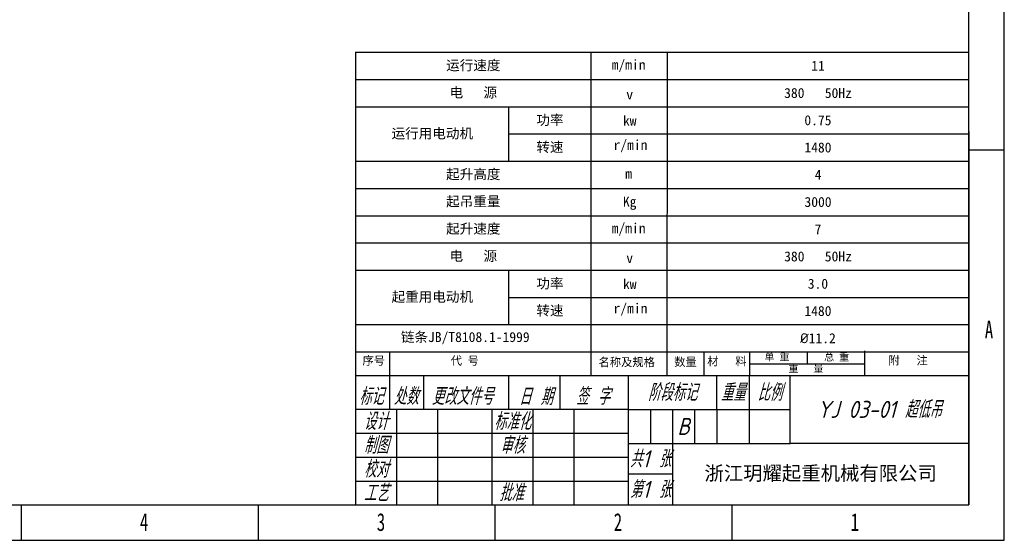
# Model space of a CAD drawing. Header units: millimetres. Extents: x 506 to 3445, y -268 to 1810.
# Tile 35 of 142: x 2072 to 3445, y -268 to 458. Entities that reach past the tile are written whole.
import ezdxf

# ---------------------------------------------------------------- set-up
doc = ezdxf.new("R2010")
doc.units = ezdxf.units.MM
doc.styles.add('标准样式', font='gbeitc.shx', dxfattribs={"height": 50, "bigfont": 'gbcbig.shx'})
doc.styles.add('样式 1', font='SimSun.ttf', dxfattribs={"width": 0.7, "height": 2.5})

# ---------------------------------------------------------------- blocks, each defined once
blk = doc.blocks.new('图框')
at = {"lineweight": -3}
for p, q in [((2267.3, 0), (2267.3, 1603.2)), ((2229.1, 38.2), (2229.1, 1565)), ((1569.7, 525.1), (1569.7, 38.2)), ((1569.7, 525.1), (2229.1, 525.1)), ((1822.9, 177.4), (1822.9, 525.1)), ((1904.6, 177.4), (1905.1, 525.1)), ((1569.7, 495.7), (2229.1, 495.7)), ((1569.7, 466.4), (2229.1, 466.4)), ((1734.6, 407.8), (1734.6, 466.1)), ((1734.6, 437.1), (2229.1, 437.1)), ((2229.1, 439.8), (2229.1, 38.2)), ((2229.1, 419.9), (2267.3, 419.9)), ((1569.7, 407.8), (2229.1, 407.8)), ((1569.7, 407.8), (2229.1, 407.8)), ((1569.7, 378.5), (2229.1, 378.5)), ((1569.7, 349.2), (2229.1, 349.2)), ((1569.7, 319.9), (2229.1, 319.9)), ((1569.7, 290.6), (2229.1, 290.6)), ((1734.6, 232), (1734.6, 290.3)), ((1734.6, 261.3), (2229.1, 261.3)), ((1569.7, 232), (2229.1, 232)), ((1569.7, 202.7), (2229.1, 202.7)), ((1569.7, 202.7), (2229.1, 202.7)), ((1606.4, 140.8), (1606.4, 202.7)), ((1944.7, 177.4), (1944.7, 202.7)), ((1993.5, 177.4), (1993.5, 202.7)), ((2055.5, 190), (2055.5, 202.7)), ((2117.5, 177.4), (2117.5, 203.7)), ((1993.5, 190), (2117.5, 190)), ((1569.7, 177.4), (2229.1, 177.4)), ((1643, 140.8), (1643, 177.4)), ((1734.6, 140.8), (1734.6, 177.4)), ((1789.6, 140.8), (1789.6, 177.4)), ((1862.9, 177.4), (1862.9, 38.2)), ((1958.2, 140.8), (1958.2, 177.4)), ((1993, 177.4), (1993, 104.1)), ((2036.9, 104.1), (2036.9, 177.4)), ((1862.9, 140.8), (1569.7, 140.8)), ((1613.7, 140.8), (1613.7, 38.2)), ((1657.7, 140.8), (1657.7, 38.2)), ((1716.3, 140.8), (1716.3, 38.2)), ((1760.3, 140.8), (1760.3, 38.2)), ((1804.3, 140.8), (1804.3, 38.2)), ((1862.9, 140.8), (2036.9, 140.8)), ((1886.7, 140.8), (1886.7, 104.1)), ((1910.5, 140.8), (1910.5, 104.1)), ((1934.3, 140.8), (1934.3, 104.1)), ((1958.2, 140.8), (1958.2, 104.1)), ((1569.7, 115.1), (1862.9, 115.1)), ((1862.9, 104.1), (2036.9, 104.1)), ((1910.5, 104.1), (1910.5, 38.2)), ((2229.1, 104.1), (2036.9, 104.1)), ((1569.7, 89.5), (1862.9, 89.5)), ((1569.7, 63.8), (1862.9, 63.8)), ((1910.5, 71.1), (1862.9, 71.1)), ((38.2, 38.2), (2229.1, 38.2)), ((1210, 38.2), (1210, 0)), ((1464.8, 38.2), (1464.8, 0)), ((1719.6, 38.2), (1719.6, 0)), ((1974.4, 38.2), (1974.4, 0)), ((0, 0), (2267.3, 0))]:
    blk.add_line(p, q, dxfattribs=at)
at = {"linetype": 'Continuous', "lineweight": -3, "style": '标准样式'}
for s, p in [('标记', (1573.3, 145.7)), ('处数', (1610.7, 145.7)), ('更改文件号', (1651.6, 145.7)), ('日 期', (1745.3, 145.4)), ('签 字', (1806.8, 145.7))]:
    blk.add_text(s, height=18.32, dxfattribs=at).set_placement(p)
at = {"lineweight": -3}
for s, insert, char_height, width, attachment_point in [('{\\fSimSun|b0|i0|c134|p2;运行速度}', (1696.3, 510.4), 10.708, 253.131, 5), ('{\\fSimSun|b0|i0|c134|p2;m/min}', (1845.1, 517), 10.708, 167.165, 1), ('{\\fSimSun|b0|i0|c134|p2;11}', (2067, 510.4), 10.708, 324.308, 5), ('{\\fSimSun|b0|i0|c134|p2;电   源}', (1696.3, 481.1), 10.708, 253.131, 5), ('{\\fSimSun|b0|i0|c134|p2;v}', (1860.8, 484.9), 10.708, 167.165, 1), ('{\\fSimSun|b0|i0|c134|p2;380   50Hz}', (2067, 481.1), 10.708, 324.355, 5), ('{\\fSimSun|b0|i0|c134|p2;功率}', (1778.7, 451.6), 10.708, 88.281, 5), ('{\\fSimSun|b0|i0|c134|p2;kw}', (1857.2, 456.8), 10.708, 167.165, 1), ('{\\fSimSun|b0|i0|c134|p2;0.75}', (2066.9, 451.8), 10.708, 324.401, 5), ('{\\fSimSun|b0|i0|c134|p2;运行用电动机}', (1652.2, 437.1), 10.708, 164.85, 5), ('{\\fSimSun|b0|i0|c134|p2;转速}', (1778.7, 422.5), 10.708, 88.281, 5), ('{\\fSimSun|b0|i0|c134|p2;r/min}', (1847.1, 430.7), 10.708, 167.165, 1), ('{\\fSimSun|b0|i0|c134|p2;1480}', (2066.9, 422.5), 10.708, 324.448, 5), ('{\\fSimSun|b0|i0|c134|p2;起升高度}', (1696.3, 393.2), 10.708, 253.131, 5), ('{\\fSimSun|b0|i0|c134|p2;m}', (1859.7, 399.8), 10.708, 167.165, 1), ('{\\fSimSun|b0|i0|c134|p2;4}', (2067.1, 393.2), 10.708, 324.029, 5), ('{\\fSimSun|b0|i0|c134|p2;起吊重量}', (1696.3, 363.9), 10.708, 253.131, 5), ('{\\fSimSun|b0|i0|c134|p2;Kg}', (1857.2, 369.7), 10.708, 167.165, 1), ('{\\fSimSun|b0|i0|c134|p2;3000}', (2067, 363.9), 10.708, 324.262, 5), ('{\\fSimSun|b0|i0|c134|p2;起升速度}', (1696.3, 334.6), 10.708, 253.131, 5), ('{\\fSimSun|b0|i0|c134|p2;m/min}', (1845.1, 341.1), 10.708, 167.165, 1), ('{\\fSimSun|b0|i0|c134|p2;7}', (2067, 334.6), 10.708, 324.308, 5), ('{\\fSimSun|b0|i0|c134|p2;电   源}', (1696.3, 305.3), 10.708, 253.131, 5), ('{\\fSimSun|b0|i0|c134|p2;380   50Hz}', (2067, 305.3), 10.708, 324.355, 5), ('{\\fSimSun|b0|i0|c134|p2;v}', (1860.8, 309), 10.708, 167.165, 1), ('{\\fSimSun|b0|i0|c134|p2;功率}', (1778.7, 275.8), 10.708, 88.281, 5), ('{\\fSimSun|b0|i0|c134|p2;kw}', (1857.2, 281), 10.708, 167.165, 1), ('{\\fSimSun|b0|i0|c134|p2;3.0}', (2066.9, 275.9), 10.708, 324.401, 5), ('{\\fSimSun|b0|i0|c134|p2;起重用电动机}', (1652.2, 261.3), 10.708, 164.85, 5), ('{\\fSimSun|b0|i0|c134|p2;r/min}', (1847.1, 254.9), 10.708, 167.165, 1), ('{\\fSimSun|b0|i0|c134|p2;转速}', (1778.7, 246.6), 10.708, 88.281, 5), ('{\\fSimSun|b0|i0|c134|p2;1480}', (2066.9, 246.6), 10.708, 324.448, 5), ('{\\fSimSun|b0|i0|c134|p2;链条JB/T8108.1-1999}', (1618.4, 224), 10.708, 167.165, 1), ('{\\fISOCPEUR|b0|i0|c134|p34;%%C\\fSimSun|b0|i0|c134|p2;11.2}', (2066.9, 217.3), 10.708, 324.494, 5), ('{\\fSimSun|b0|i0|c134|p2;单 重}', (2009.4, 201.4), 7.895, 42.378, 1), ('{\\fSimSun|b0|i0|c134|p2;总 重}', (2073.5, 201.1), 7.895, 42.378, 1), ('{\\fSimSun|b0|i0|c134|p2;序号}', (1577.1, 197.7), 8.882, 66.855, 1), ('{\\fSimSun|b0|i0|c134|p2;代 号}', (1672, 197.7), 8.882, 66.855, 1), ('{\\fSimSun|b0|i0|c134|p2;名称及规格}', (1831, 196.1), 8.882, 66.855, 1), ('{\\fSimSun|b0|i0|c134|p2;数量}', (1912.3, 196.3), 8.882, 66.855, 1), ('{\\fSimSun|b0|i0|c134|p2;材   料}', (1947.8, 197), 8.882, 66.855, 1), ('{\\fSimSun|b0|i0|c134|p2;附   注}', (2142.7, 197.9), 8.882, 66.855, 1), ('{\\fSimSun|b0|i0|c134|p2;重   量}', (2035.1, 188.7), 7.895, 67.905, 1)]:
    blk.add_mtext(s, dxfattribs=dict(at, insert=insert, char_height=char_height, width=width, attachment_point=attachment_point))
for s, insert, char_height, width, attachment_point, style in [('{\\fSimSun|b0|i0|c134|p2;A}', (2246.3, 236.2), 19.085, 8.026, 1, '样式 1'), ('\\pt0;{\\C4;阶段标记}', (1910.5, 159.1), 18.322, 95.273, 5, '标准样式'), ('{\\C4;重量}', (1975.6, 159.1), 18.32, 34.811, 5, '标准样式'), ('{\\C4;比例}', (2015, 159.1), 18.32, 43.972, 5, '标准样式'), ('{\\C4;YJ 03-01 超低吊}', (2133.1, 140.8), 18.322, 192.378, 5, '标准样式'), ('{\\C4;标准化}', (1738.3, 127.9), 18.32, 43.972, 5, '标准样式'), ('{\\C4;B}', (1922.4, 122.5), 18.32, 23.818, 5, '标准样式'), ('{\\C4;审核}', (1738.3, 102.3), 18.32, 43.972, 5, '标准样式'), ('{\\C4;共1 张}', (1886.7, 87.6), 18.32, 47.637, 5, '标准样式'), ('{\\C4;校对}', (1591.7, 76.6), 18.32, 43.972, 5, '标准样式'), ('{\\C4;第1 张}', (1886.7, 54.7), 18.32, 47.637, 5, '标准样式'), ('{\\fFangSong|b0|i0|c134|p49;\\C4;浙江玥耀起重机械有限公司}', (2069.8, 71.2), 15.268, 318.616, 5, '标准样式'), ('{\\C4;工艺}', (1591.7, 51), 18.32, 43.972, 5, '标准样式'), ('{\\fSimSun|b0|i0|c134|p2;4}', (1337.7, 29.2), 19.085, 9.325, 1, '样式 1'), ('{\\fSimSun|b0|i0|c134|p2;3}', (1592.5, 29.2), 19.085, 7.645, 1, '样式 1'), ('{\\fSimSun|b0|i0|c134|p2;2}', (1847.3, 29.2), 19.085, 9.325, 1, '样式 1'), ('{\\fSimSun|b0|i0|c134|p2;1}', (2102.1, 29.2), 19.085, 6.605, 1, '样式 1')]:
    blk.add_mtext(s, dxfattribs=dict(at, insert=insert, char_height=char_height, width=width, attachment_point=attachment_point, style=style))
at = {"color": 4, "lineweight": -3, "char_height": 18.32, "width": 43.972, "attachment_point": 5, "style": '标准样式'}
for s, insert in [('{\\C4;设计}', (1591.7, 127.9)), ('制图', (1591.7, 102.3)), ('批准', (1737.2, 51.2))]:
    blk.add_mtext(s, dxfattribs=dict(at, insert=insert))

msp = doc.modelspace()

# ---------------------------------------------------------------- block references
at = {"xscale": 1.296362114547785, "yscale": 1.296362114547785, "zscale": 1.296362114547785}
msp.add_blockref('图框', (505.649, -268.333), dxfattribs=at)

doc.saveas('drawing.dxf')
